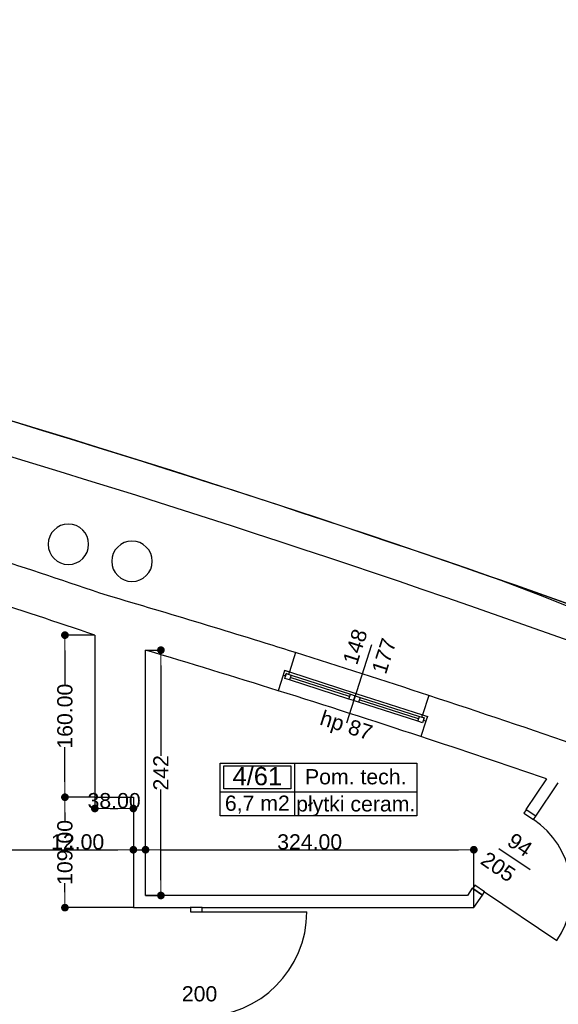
# Model space of a CAD drawing. Header units: millimetres. Extents: x -175445 to -20415, y -559200 to 231527.
# Tile 129 of 256: x -97920 to -92604, y -162165 to -152445. Entities that reach past the tile are written whole.
import ezdxf
from ezdxf.enums import TextEntityAlignment as Align

# ---------------------------------------------------------------- set-up
doc = ezdxf.new("R2010")
doc.units = ezdxf.units.MM
doc.header["$MEASUREMENT"] = 0
for name, color, linetype in [('Drzwi', 7, 'Continuous'), ('Obiekt', 7, 'Continuous'), ('Okno', 7, 'Continuous'), ('Strefa', 7, 'Continuous'), ('Strop', 7, 'Continuous'), ('Słup', 7, 'Continuous'), ('Wymiary', 63, 'Continuous'), ('Ściana', 7, 'Continuous')]:
    doc.layers.add(name, color=color, linetype=linetype)
doc.styles.add('Arial', font='txt')
doc.dimstyles.new('GENERATED_STYLE__1', dxfattribs={"dimtxt": 150, "dimasz": 152, "dimexe": 0.18, "dimexo": 0, "dimgap": 0.09, "dimtad": 1, "dimtih": 1, "dimtoh": 1, "dimlfac": 0.1, "dimzin": 0, "dimdsep": 46, "dimtxsty": 'Arial', "dimblk": 'ARROWHEAD_11', "dimblk1": 'ARROWHEAD_11', "dimblk2": 'ARROWHEAD_11', "dimcen": 0.09, "dimclrd": 114, "dimclre": 114, "dimclrt": 114, "dimazin": 0, "dimtfac": 1, "dimtdec": 4, "dimtmove": 0, "dimatfit": 3, "dimfxl": 1, "dimtolj": 1, "dimtzin": 0, "dimarcsym": 0})
doc.dimstyles.new('GENERATED_STYLE__2', dxfattribs={"dimtxt": 150, "dimasz": 152, "dimexe": 0.18, "dimexo": 0, "dimgap": 0.09, "dimtad": 1, "dimlfac": 0.1, "dimzin": 0, "dimdsep": 46, "dimtxsty": 'Arial', "dimblk": 'ARROWHEAD_11', "dimblk1": 'ARROWHEAD_11', "dimblk2": 'ARROWHEAD_11', "dimcen": 0.09, "dimclrd": 114, "dimclre": 114, "dimclrt": 114, "dimazin": 0, "dimtfac": 1, "dimtdec": 4, "dimtmove": 0, "dimatfit": 3, "dimfxl": 1, "dimtolj": 1, "dimtzin": 0, "dimarcsym": 0})

# ---------------------------------------------------------------- blocks, each defined once
blk = doc.blocks.new('Pom. tech._4_61_61', base_point=(-95207.4, 35302.8))
at = {"layer": 'Strefa'}
for p, q in [((-95941.5, 35585.6), (-93999.2, 35585.6)), ((-95941.5, 35067.1), (-95941.5, 35585.6)), ((-95207.4, 35585.6), (-95207.4, 35067.1)), ((-93999.2, 35585.6), (-93999.2, 35067.1)), ((-95904.8, 35559.7), (-95244.1, 35559.7)), ((-95904.8, 35333.4), (-95904.8, 35559.7)), ((-95244.1, 35559.7), (-95244.1, 35333.4)), ((-95941.5, 35302.8), (-93999.2, 35302.8)), ((-95244.1, 35333.4), (-95904.8, 35333.4)), ((-93999.2, 35067.1), (-95941.5, 35067.1))]:
    blk.add_line(p, q, dxfattribs=at)
at = {"layer": 'Strefa', "style": 'Arial'}
for tag, height, p in [('ROOM_NUMBER', 180, (-95574.4, 35457.7)), ('ROOM_NAME', 150, (-94603.3, 35451.6)), ('ROOM_CALC_AREA', 150, (-95574.4, 35190.7)), ('floor_f', 150, (-94603.3, 35183.7))]:
    blk.add_attdef(tag, text='', height=height, dxfattribs=at).set_placement(p, align=Align.MIDDLE_CENTER)
blk = doc.blocks.new('ARROWHEAD_11')
at = {"color": 0, "linetype": 'Continuous', "lineweight": 0}
blk.add_line((0, 0), (-1, 0), dxfattribs=at)
at = {"color": 0, "linetype": 'Continuous', "lineweight": 0, "const_width": 0.25, "flags": 128}
blk.add_lwpolyline([(-0.125, 0, 1), (0.125, 0, 1)], format="xyb", close=True, dxfattribs=at)
blk = doc.blocks.new('*D1193')
at = {"layer": 'Defpoints', "color": 0}
for p in [(-96798, -160639.1), (-96798, -160665.6), (-101258, -169610.6)]:
    blk.add_point(p, dxfattribs=at)
at = {"layer": 'Wymiary', "color": 114, "lineweight": -2}
for p, q in [((-101258, -169610.6), (-101258, -160639)), ((-101106, -160639.1), (-96950, -160639.1)), ((-96798, -160665.6), (-96798, -160639))]:
    blk.add_line(p, q, dxfattribs=at)
at = {"layer": 'Wymiary', "color": 114, "lineweight": -2, "xscale": 152, "yscale": 152, "zscale": 152, "rotation": 180}
blk.add_blockref('ARROWHEAD_11', (-101258, -160639.1), dxfattribs=at)
at = {"layer": 'Wymiary', "color": 114, "lineweight": -2, "xscale": 152, "yscale": 152, "zscale": 152}
blk.add_blockref('ARROWHEAD_11', (-96798, -160639.1), dxfattribs=at)
at = {"layer": 'Wymiary', "color": 114, "lineweight": 13, "insert": (-99028, -160562.5), "char_height": 150, "attachment_point": 5, "style": 'Arial'}
blk.add_mtext('\\A1;446.00', dxfattribs=at)
blk = doc.blocks.new('*D1194')
at = {"layer": 'Defpoints', "color": 0}
for p in [(-96798, -160665.6), (-96678, -160639.1), (-96678, -160665.6)]:
    blk.add_point(p, dxfattribs=at)
at = {"layer": 'Wymiary', "color": 114, "lineweight": -2}
for p, q in [((-97593.7, -160639.1), (-97102, -160639.1)), ((-97102, -160639.1), (-96950, -160639.1)), ((-96798, -160665.6), (-96798, -160639)), ((-96798, -160639.1), (-96678, -160639.1)), ((-96678, -160665.6), (-96678, -160639)), ((-96526, -160639.1), (-96374, -160639.1))]:
    blk.add_line(p, q, dxfattribs=at)
at = {"layer": 'Wymiary', "color": 114, "lineweight": -2, "xscale": 152, "yscale": 152, "zscale": 152}
blk.add_blockref('ARROWHEAD_11', (-96798, -160639.1), dxfattribs=at)
at = {"layer": 'Wymiary', "color": 114, "lineweight": -2, "xscale": 152, "yscale": 152, "zscale": 152, "rotation": 180}
blk.add_blockref('ARROWHEAD_11', (-96678, -160639.1), dxfattribs=at)
at = {"layer": 'Wymiary', "color": 114, "lineweight": 13, "insert": (-97347.9, -160562.5), "char_height": 150, "attachment_point": 5, "style": 'Arial'}
blk.add_mtext('\\A1;12.00', dxfattribs=at)
blk = doc.blocks.new('*D1195')
at = {"layer": 'Defpoints', "color": 0}
for p in [(-96678, -160665.6), (-93438, -160639.1), (-93438, -161210.6)]:
    blk.add_point(p, dxfattribs=at)
at = {"layer": 'Wymiary', "color": 114, "lineweight": -2}
for p, q in [((-96678, -160665.6), (-96678, -160639)), ((-96526, -160639.1), (-93590, -160639.1)), ((-93438, -161210.6), (-93438, -160639))]:
    blk.add_line(p, q, dxfattribs=at)
at = {"layer": 'Wymiary', "color": 114, "lineweight": -2, "xscale": 152, "yscale": 152, "zscale": 152, "rotation": 180}
blk.add_blockref('ARROWHEAD_11', (-96678, -160639.1), dxfattribs=at)
at = {"layer": 'Wymiary', "color": 114, "lineweight": -2, "xscale": 152, "yscale": 152, "zscale": 152}
blk.add_blockref('ARROWHEAD_11', (-93438, -160639.1), dxfattribs=at)
at = {"layer": 'Wymiary', "color": 114, "lineweight": 13, "insert": (-95058, -160562.4), "char_height": 150, "attachment_point": 5, "style": 'Arial'}
blk.add_mtext('\\A1;324.00', dxfattribs=at)
blk = doc.blocks.new('*D1307')
at = {"layer": 'Defpoints', "color": 0}
for p in [(-96678, -158668.5), (-96526.3, -158668.5), (-96678, -161090.6)]:
    blk.add_point(p, dxfattribs=at)
at = {"layer": 'Wymiary', "color": 114, "lineweight": -2}
for p, q in [((-96678, -158668.5), (-96526.1, -158668.5)), ((-96526.3, -158820.5), (-96526.3, -159713.3)), ((-96526.3, -160938.6), (-96526.3, -160045.9)), ((-96678, -161090.6), (-96526.1, -161090.6))]:
    blk.add_line(p, q, dxfattribs=at)
at = {"layer": 'Wymiary', "color": 114, "lineweight": -2, "xscale": 152, "yscale": 152, "zscale": 152}
for p, rotation in [((-96526.3, -158668.5), 90), ((-96526.3, -161090.6), 270)]:
    blk.add_blockref('ARROWHEAD_11', p, dxfattribs=dict(at, rotation=rotation))
at = {"layer": 'Wymiary', "color": 114, "lineweight": 13, "insert": (-96526.3, -159879.6), "char_height": 150, "attachment_point": 5, "rotation": 90, "style": 'Arial'}
blk.add_mtext('\\A1;242', dxfattribs=at)
blk = doc.blocks.new('*D1308')
at = {"layer": 'Defpoints', "color": 0}
for p in [(-97473.3, -160120.6), (-97178, -160120.6), (-96798, -161210.6)]:
    blk.add_point(p, dxfattribs=at)
at = {"layer": 'Wymiary', "color": 114, "lineweight": -2}
for p, q in [((-97178, -160120.6), (-97473.5, -160120.6)), ((-97473.3, -160272.6), (-97473.3, -160361.5)), ((-97473.3, -161058.6), (-97473.3, -160969.8)), ((-96798, -161210.6), (-97473.5, -161210.6))]:
    blk.add_line(p, q, dxfattribs=at)
at = {"layer": 'Wymiary', "color": 114, "lineweight": -2, "xscale": 152, "yscale": 152, "zscale": 152}
for p, rotation in [((-97473.3, -160120.6), 90), ((-97473.3, -161210.6), 270)]:
    blk.add_blockref('ARROWHEAD_11', p, dxfattribs=dict(at, rotation=rotation))
at = {"layer": 'Wymiary', "color": 114, "lineweight": 13, "insert": (-97473.3, -160665.6), "char_height": 150, "attachment_point": 5, "rotation": 90, "style": 'Arial'}
blk.add_mtext('\\A1;109.00', dxfattribs=at)
blk = doc.blocks.new('*D1309')
at = {"layer": 'Defpoints', "color": 0}
for p in [(-97473.3, -158520.6), (-97178, -158520.6), (-97178, -160120.6)]:
    blk.add_point(p, dxfattribs=at)
at = {"layer": 'Wymiary', "color": 114, "lineweight": -2}
for p, q in [((-97178, -158520.6), (-97473.5, -158520.6)), ((-97473.3, -158672.6), (-97473.3, -159016.5)), ((-97473.3, -159968.6), (-97473.3, -159624.8)), ((-97178, -160120.6), (-97473.5, -160120.6))]:
    blk.add_line(p, q, dxfattribs=at)
at = {"layer": 'Wymiary', "color": 114, "lineweight": -2, "xscale": 152, "yscale": 152, "zscale": 152}
for p, rotation in [((-97473.3, -158520.6), 90), ((-97473.3, -160120.6), 270)]:
    blk.add_blockref('ARROWHEAD_11', p, dxfattribs=dict(at, rotation=rotation))
at = {"layer": 'Wymiary', "color": 114, "lineweight": 13, "insert": (-97473.3, -159320.6), "char_height": 150, "attachment_point": 5, "rotation": 90, "style": 'Arial'}
blk.add_mtext('\\A1;160.00', dxfattribs=at)
blk = doc.blocks.new('*D1388')
at = {"layer": 'Defpoints', "color": 0}
for p in [(-97178, -160120.6), (-96798, -160120.6), (-96798, -160231.9)]:
    blk.add_point(p, dxfattribs=at)
at = {"layer": 'Wymiary', "color": 114, "lineweight": -2}
for p, q in [((-97178, -160120.6), (-97178, -160232.1)), ((-96798, -160120.6), (-96798, -160232.1)), ((-97026, -160231.9), (-96950, -160231.9))]:
    blk.add_line(p, q, dxfattribs=at)
at = {"layer": 'Wymiary', "color": 114, "lineweight": -2, "xscale": 152, "yscale": 152, "zscale": 152, "rotation": 180}
blk.add_blockref('ARROWHEAD_11', (-97178, -160231.9), dxfattribs=at)
at = {"layer": 'Wymiary', "color": 114, "lineweight": -2, "xscale": 152, "yscale": 152, "zscale": 152}
blk.add_blockref('ARROWHEAD_11', (-96798, -160231.9), dxfattribs=at)
at = {"layer": 'Wymiary', "color": 114, "lineweight": 13, "insert": (-96988, -160155.2), "char_height": 150, "attachment_point": 5, "style": 'Arial'}
blk.add_mtext('\\A1;38.00', dxfattribs=at)

msp = doc.modelspace()

# ---------------------------------------------------------------- linework, layer by layer
at = {"layer": 'Drzwi'}
for p, q in [((-92921.839, -160243.742), (-92944.275, -160276.857)), ((-92944.275, -160276.857), (-92849.069, -160341.361)), ((-92826.633, -160308.246), (-92921.839, -160243.742)), ((-92826.633, -160308.246), (-92921.839, -160243.742)), ((-92849.069, -160341.361), (-92826.633, -160308.246)), ((-93426.653, -160988.834), (-93449.089, -161021.95)), ((-93449.089, -161021.95), (-93353.883, -161086.454)), ((-93353.883, -161086.454), (-93449.089, -161021.95)), ((-93331.447, -161053.339), (-93426.653, -160988.834)), ((-93353.883, -161086.454), (-93331.447, -161053.339)), ((-93331.447, -161053.339), (-92619.47, -161535.717)), ((-96233.019, -161210.636), (-96233.019, -161250.636)), ((-96118.019, -161210.636), (-96233.019, -161210.636)), ((-96118.019, -161210.636), (-96233.019, -161210.636)), ((-96118.019, -161250.636), (-96118.019, -161210.636)), ((-96233.019, -161250.636), (-96118.019, -161250.636)), ((-96118.019, -161250.636), (-95086.019, -161250.636))]:
    msp.add_line(p, q, dxfattribs=at)
for centre, radius, start, end in [((-93331.447, -161053.339), 860, 325.8816056, 55.8816056), ((-96118.019, -161250.636), 1032, 270, 0)]:
    msp.add_arc(centre, radius, start, end, dxfattribs=at)
at = {"layer": 'Obiekt'}
for p, q in [((-94447.002, -158616.828), (-94694.95, -159387.946)), ((-92882.147, -160838.349), (-93189.603, -160630.041))]:
    msp.add_line(p, q, dxfattribs=at)
at = {"layer": 'Okno'}
for p, q in [((-95305.716, -158868.783), (-95320.672, -158916.495)), ((-95305.366, -158868.896), (-95320.672, -158916.495)), ((-95296.872, -158924.148), (-95320.672, -158916.495)), ((-95305.716, -158868.783), (-95257.766, -158884.201)), ((-95258.21, -158884.058), (-95305.716, -158868.783)), ((-95304.524, -158947.948), (-95289.219, -158900.348)), ((-95289.219, -158900.348), (-95296.872, -158924.148)), ((-95265.419, -158908.001), (-95289.219, -158900.348)), ((-95289.219, -158900.348), (-95241.619, -158915.654)), ((-95257.766, -158884.201), (-95265.419, -158908.001)), ((-95257.766, -158884.201), (-94600.889, -159095.416)), ((-95241.619, -158915.654), (-95256.925, -158963.253)), ((-95241.619, -158915.654), (-94656.141, -159103.91)), ((-95256.925, -158963.253), (-95304.524, -158947.948)), ((-94671.447, -159151.51), (-95256.925, -158963.253)), ((-94671.447, -159151.51), (-95256.925, -158963.253)), ((-94663.794, -159127.71), (-95249.272, -158939.453)), ((-94671.447, -159151.51), (-94656.141, -159103.91)), ((-94656.141, -159103.91), (-94608.541, -159119.216)), ((-94600.889, -159095.416), (-93944.011, -159306.63)), ((-94623.847, -159166.815), (-94671.447, -159151.51)), ((-94623.847, -159166.815), (-94608.541, -159119.216)), ((-94608.541, -159119.216), (-94623.847, -159166.815)), ((-94576.247, -159182.121), (-94623.847, -159166.815)), ((-94608.541, -159119.216), (-94560.941, -159134.521)), ((-94560.941, -159134.521), (-94576.247, -159182.121)), ((-93990.769, -159370.377), (-94576.247, -159182.121)), ((-93990.769, -159370.377), (-94576.247, -159182.121)), ((-93983.116, -159346.578), (-94568.594, -159158.321)), ((-94560.941, -159134.521), (-93975.464, -159322.778)), ((-93990.769, -159370.377), (-93975.464, -159322.778)), ((-93943.169, -159385.683), (-93990.769, -159370.377)), ((-93975.464, -159322.778), (-93927.864, -159338.083)), ((-93951.664, -159330.43), (-93944.011, -159306.63)), ((-93927.864, -159338.083), (-93951.664, -159330.43)), ((-93944.011, -159306.63), (-93896.061, -159322.048)), ((-93943.568, -159306.773), (-93896.061, -159322.048)), ((-93927.864, -159338.083), (-93943.169, -159385.683)), ((-93935.516, -159361.883), (-93927.864, -159338.083)), ((-93911.716, -159369.536), (-93935.516, -159361.883)), ((-93896.411, -159321.936), (-93911.716, -159369.536)), ((-93896.061, -159322.048), (-93911.716, -159369.536))]:
    msp.add_line(p, q, dxfattribs=at)
for radius, start, end in [(100880.225, 71.7822065, 72.56808508), (100470.225, 71.75380857, 72.596483)]:
    msp.add_arc((-125419.108, -254940.068), radius, start, end, dxfattribs=at)
at = {"layer": 'Strop', "flags": 128}
msp.add_lwpolyline([(-114963.364, -152484.434, -0.034913), (-97147.904, -156667.71, -0.03139835), (-83179.127, -161981.022, -0.00358934), (-81600.813, -162721.346, -0.01554929), (-75154.286, -166178.424, -0.0168287), (-67557.968, -170885.339), (-67557.968, -174624.675), (-74808.018, -174624.675), (-74808.018, -179320.636), (-96528.019, -179320.636), (-96528.019, -180730.636), (-140258.019, -180730.636)], format="xyb", dxfattribs=at)
at = {"layer": 'Słup'}
for p, q in [((-97178.019, -158520.636), (-97178.019, -160120.636)), ((-97178.019, -160120.636), (-96798.019, -160120.636))]:
    msp.add_line(p, q, dxfattribs=at)
for centre, start, end in [((-97439.458, -157624.058), 0, 180), ((-97439.458, -157624.058), 180, 0), ((-96811.495, -157791.873), 0, 180), ((-96811.495, -157791.873), 180, 0)]:
    msp.add_arc(centre, 200, start, end, dxfattribs=at)
at = {"layer": 'Ściana'}
for p, q in [((-95198.19, -158692.908), (-95258.21, -158884.058)), ((-95320.672, -158916.495), (-95368.528, -159069.172)), ((-95305.716, -158868.783), (-95320.672, -158916.495)), ((-95258.21, -158884.058), (-95305.716, -158868.783)), ((-93880.932, -159116.464), (-93943.568, -159306.773)), ((-93911.716, -159369.536), (-93961.813, -159521.492)), ((-93943.568, -159306.773), (-93896.061, -159322.048)), ((-93896.061, -159322.048), (-93911.716, -159369.536)), ((-92921.839, -160243.742), (-92925.978, -160240.938)), ((-92826.633, -160308.246), (-92921.839, -160243.742)), ((-93449.089, -161021.95), (-93453.229, -161019.145)), ((-93353.883, -161086.454), (-93449.089, -161021.95)), ((-96233.019, -161210.636), (-96238.019, -161210.636)), ((-96118.019, -161210.636), (-96233.019, -161210.636))]:
    msp.add_line(p, q, dxfattribs=at)
at = {"layer": 'Ściana', "flags": 128}
for points in [[(-96678.019, -160120.636), (-96678.019, -158668.495)], [(-92721.63, -159939.326), (-92925.978, -160240.938)], [(-92826.633, -160308.246), (-92604.136, -159979.847)], [(-96798.019, -160120.636), (-96798.019, -161210.636)], [(-96678.019, -161090.636), (-96678.019, -160120.636)], [(-93453.229, -161019.145), (-93501.665, -161090.636)], [(-93501.665, -161090.636), (-96678.019, -161090.636)], [(-93438.019, -161210.636), (-93353.883, -161086.454)], [(-96798.019, -161210.636), (-96238.019, -161210.636)], [(-96118.019, -161210.636), (-93438.019, -161210.636)]]:
    msp.add_lwpolyline(points, dxfattribs=at)
at = {"layer": 'Ściana'}
for centre, radius, start, end in [((-135974.129, -281990.98), 131199.839, 72.78657015, 80.72275794), ((-135974.129, -281990.98), 130859.839, 72.78658978, 80.72275794), ((-132427.47, -270436.937), 119113.747, 64.91502534, 72.7714615), ((-132427.47, -270436.937), 118773.747, 65.11518084, 72.77143988), ((-130623.425, -257241.03), 104642.008, 71.28885706, 71.96797392), ((-140453.307, -280112.852), 130967.865, 57.19530479, 68.83493994), ((-125419.108, -254940.068), 100880.225, 72.56808508, 73.66992203), ((-130623.425, -257241.03), 104232.008, 71.28417322, 71.94059687), ((-125419.108, -254940.068), 100470.225, 72.596483, 73.37743619), ((-125419.108, -254940.068), 100880.225, 70.87344096, 71.7822065), ((-125419.108, -254940.068), 100470.225, 71.00749538, 71.75380857)]:
    msp.add_arc(centre, radius, start, end, dxfattribs=at)

# ---------------------------------------------------------------- block references
at = {"layer": 'Strefa'}
ref = msp.add_blockref('Pom. tech._4_61_61', (-95207.416, -160067.174), dxfattribs=at)
ref.add_attrib('ROOM_NAME', 'Pom. tech.', dxfattribs={"color": 7, "height": 150, "style": 'Arial'}).set_placement((-94603.332, -159918.357), align=Align.MIDDLE_CENTER)
ref.add_attrib('ROOM_NUMBER', '4/61', dxfattribs={"color": 7, "height": 180, "style": 'Arial'}).set_placement((-95574.436, -159912.226), align=Align.MIDDLE_CENTER)
ref.add_attrib('ROOM_CALC_AREA', '6,7 m2', dxfattribs={"color": 7, "height": 150, "style": 'Arial'}).set_placement((-95574.436, -160179.228), align=Align.MIDDLE_CENTER)
ref.add_attrib('floor_f', 'płytki ceram.', dxfattribs={"color": 7, "height": 150, "style": 'Arial'}).set_placement((-94603.332, -160186.274), align=Align.MIDDLE_CENTER)

# ---------------------------------------------------------------- texts
at = {"layer": 'Obiekt', "char_height": 150, "attachment_point": 7, "style": 'Arial'}
for s, insert, rotation in [('\\A1;{\\fArial|b0|i0|c238|p38;148}', (-94589.973, -158824.52), 72.1751458), ('\\A1;{\\fArial|b0|i0|c238|p38;177}', (-94306.724, -158915.597), 72.1751458), ('\\A1;{\\fArial|b0|i0|c238|p38;hp 87}', (-94982.207, -159443.516), 342.1751458), ('\\A1;{\\fArial|b0|i0|c238|p38;94}', (-93122.288, -160588.038), 325.8816056), ('\\A1;{\\fArial|b0|i0|c238|p38;205}', (-93384.797, -160772.554), 325.8816056)]:
    msp.add_mtext(s, dxfattribs=dict(at, insert=insert, rotation=rotation))
at = {"layer": 'Obiekt', "insert": (-96319.679, -162138.104), "char_height": 150, "attachment_point": 7, "style": 'Arial'}
msp.add_mtext('\\A1;{\\fArial|b0|i0|c238|p38;200}', dxfattribs=at)

# ---------------------------------------------------------------- dimensions: what is measured, and where the dimension line sits
at = {"layer": 'Wymiary', "lineweight": 13}
for base, p1, p2, picture, middle in [((-97473.33, -158520.636), (-97178.019, -160120.636), (-97178.019, -158520.636), '*D1309', (-97473.33, -159320.636)), ((-97473.33, -160120.636), (-96798.019, -161210.636), (-97178.019, -160120.636), '*D1308', (-97473.33, -160665.636))]:
    dim = msp.add_linear_dim(base=base, p1=p1, p2=p2, angle=90, dimstyle='GENERATED_STYLE__2', dxfattribs=at)
    dim.commit()
    dim.dimension.update_dxf_attribs({"geometry": picture, "text_midpoint": middle, "dimtype": 160, "text_rotation": 90})
dim = msp.add_linear_dim(base=(-96526.321, -158668.495), p1=(-96678.019, -161090.636), p2=(-96678.019, -158668.495), angle=90, text='242', dimstyle='GENERATED_STYLE__2', dxfattribs=at)
dim.commit()
dim.dimension.update_dxf_attribs({"geometry": '*D1307', "text_midpoint": (-96526.321, -159879.565), "dimtype": 160, "text_rotation": 90})
for base, p1, p2, picture, middle in [((-96798.019, -160231.892), (-97178.019, -160120.636), (-96798.019, -160120.636), '*D1388', (-96988.019, -160231.892)), ((-96798.019, -160639.136), (-101258.019, -169610.636), (-96798.019, -160665.636), '*D1193', (-99028.019, -160639.136)), ((-96678.019, -160639.136), (-96798.019, -160665.636), (-96678.019, -160665.636), '*D1194', (-97347.88, -160639.136)), ((-93438.019, -160639.136), (-96678.019, -160665.636), (-93438.019, -161210.636), '*D1195', (-95058.019, -160639.136))]:
    dim = msp.add_linear_dim(base=base, p1=p1, p2=p2, dimstyle='GENERATED_STYLE__1', dxfattribs=at)
    dim.commit()
    dim.dimension.update_dxf_attribs({"geometry": picture, "text_midpoint": middle, "dimtype": 160})

doc.saveas('drawing.dxf')
